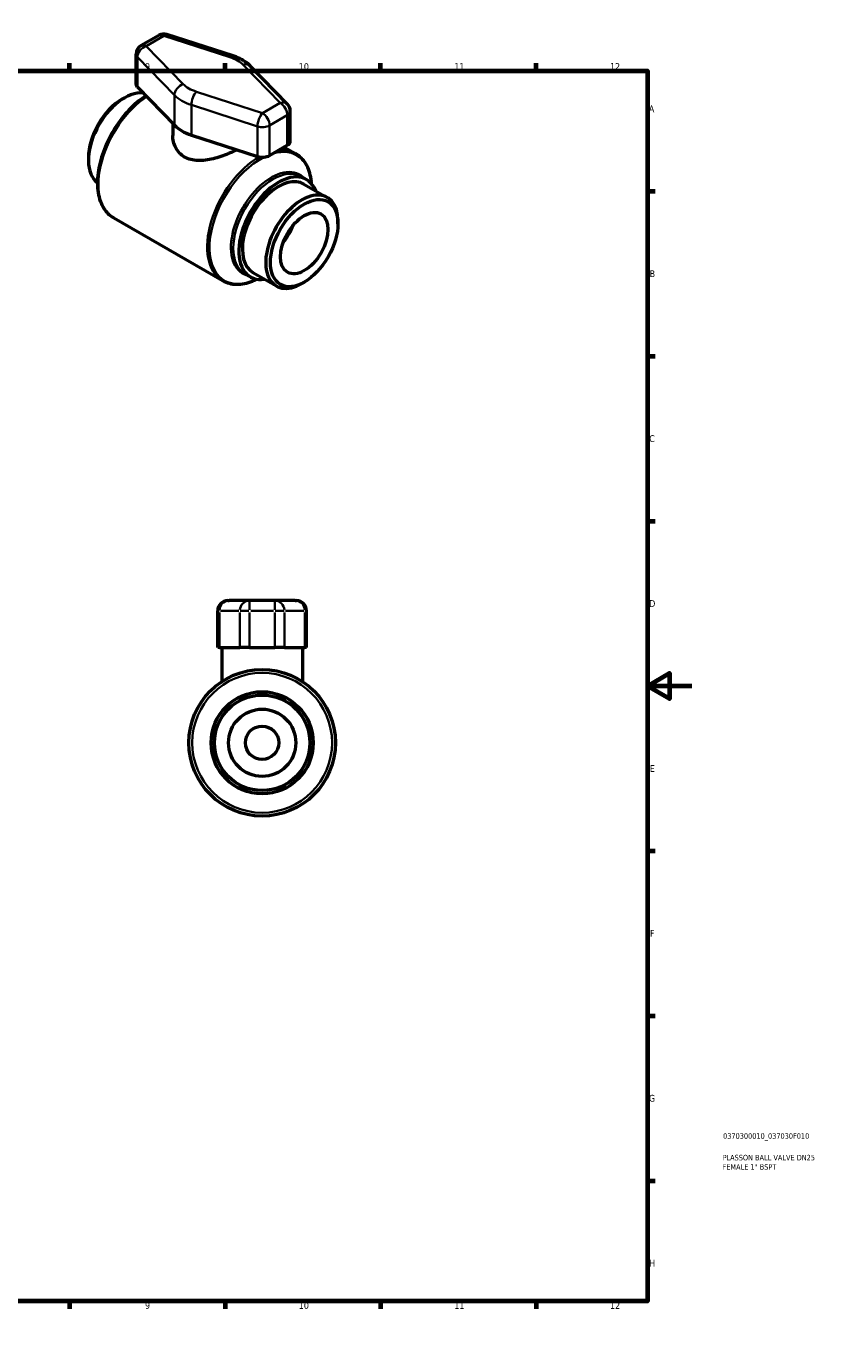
# Model space of a CAD drawing. Header units: millimetres. Extents: x 0 to 899, y -245 to 594.
# Tile 3 of 3: x 541 to 899, y 0 to 594. Entities that reach past the tile are written whole.
import ezdxf

# ---------------------------------------------------------------- set-up
doc = ezdxf.new("R2010")
doc.units = ezdxf.units.MM
for name, color, linetype, lineweight in [('Border (ANSI)', 7, 'Continuous', 70), ('Title (ISO)', 7, 'Continuous', 50), ('Visible (ANSI)', 7, 'Continuous', 50), ('Visible Narrow (ANSI)', 7, 'Continuous', 35)]:
    doc.layers.add(name, color=color, linetype=linetype, lineweight=lineweight)
doc.styles.add('Note Text (ANSI)', font='tahoma.ttf')
doc.styles.add('Note Text (ISO)', font='tahoma.ttf')

# ---------------------------------------------------------------- blocks, each defined once
blk = doc.blocks.new('Borders Default Border')
at = {"layer": 'Border (ANSI)'}
for p, q in [((70.08, 574), (70.08, 577.45)), ((140.17, 574), (140.17, 577.45)), ((210.25, 574), (210.25, 577.45)), ((280.33, 574), (280.33, 577.45)), ((350.42, 574), (350.42, 577.45)), ((490.58, 574), (490.58, 577.45)), ((560.67, 574), (560.67, 577.45)), ((630.75, 574), (630.75, 577.45)), ((700.83, 574), (700.83, 577.45)), ((770.92, 574), (770.92, 577.45)), ((20, 519.75), (16.55, 519.75)), ((821, 519.75), (824.45, 519.75)), ((20, 445.5), (16.55, 445.5)), ((821, 445.5), (824.45, 445.5)), ((20, 371.25), (16.55, 371.25)), ((821, 371.25), (824.45, 371.25)), ((20, 222.75), (16.55, 222.75)), ((821, 222.75), (824.45, 222.75)), ((20, 148.5), (16.55, 148.5)), ((821, 148.5), (824.45, 148.5)), ((20, 74.25), (16.55, 74.25)), ((821, 74.25), (824.45, 74.25)), ((70.08, 20), (70.08, 16.55)), ((140.17, 20), (140.17, 16.55)), ((210.25, 20), (210.25, 16.55)), ((280.33, 20), (280.33, 16.55)), ((350.42, 20), (350.42, 16.55)), ((490.58, 20), (490.58, 16.55)), ((560.67, 20), (560.67, 16.55)), ((630.75, 20), (630.75, 16.55)), ((700.83, 20), (700.83, 16.55)), ((770.92, 20), (770.92, 16.55))]:
    blk.add_line(p, q, dxfattribs=at)
at = {"layer": 'Border (ANSI)', "flags": 128}
for points in [[(420.5, 594), (420.5, 574), (414.73, 584), (426.27, 584), (420.5, 574)], [(20, 20), (20, 574), (821, 574), (821, 20), (20, 20)], [(0, 297), (20, 297), (10, 302.77), (10, 291.23), (20, 297)], [(841, 297), (821, 297), (831, 302.77), (831, 291.23), (821, 297)], [(420.5, 0), (420.5, 20), (414.73, 10), (426.27, 10), (420.5, 20)]]:
    blk.add_lwpolyline(points, dxfattribs=at)
at = {"layer": 'Border (ANSI)', "color": 230, "true_color": 0xff0080, "attachment_point": 7, "style": 'Note Text (ANSI)'}
for s, insert, char_height in [('1', (34.35, 574.4), 3.05), ('2', (104.2, 574.4), 3.05), ('3', (174.26, 574.34), 3.05), ('4', (244.23, 574.4), 3.05), ('5', (314.48, 574.34), 3.05), ('6', (384.49, 574.34), 3.05), ('7', (454.6, 574.4), 3.05), ('8', (524.63, 574.33), 3.05), ('9', (594.7, 574.34), 3.05), ('10', (663.96, 574.34), 3.048), ('11', (734.04, 574.4), 3.048), ('12', (804.13, 574.4), 3.048), ('A', (16.78, 555.35), 3.05), ('A', (821.63, 555.35), 3.05), ('B', (17.15, 481.1), 3.05), ('B', (821.99, 481.1), 3.05), ('C', (16.95, 406.8), 3.05), ('C', (821.8, 406.8), 3.05), ('D', (16.96, 332.6), 3.05), ('D', (821.81, 332.6), 3.05), ('E', (17.21, 258.35), 3.05), ('E', (822.05, 258.35), 3.05), ('F', (17.29, 184.1), 3.05), ('F', (822.14, 184.1), 3.05), ('G', (16.81, 109.79), 3.05), ('G', (821.66, 109.79), 3.05), ('H', (16.97, 35.6), 3.05), ('H', (821.81, 35.6), 3.05), ('1', (34.35, 16.55), 3.05), ('2', (104.2, 16.55), 3.05), ('3', (174.26, 16.49), 3.05), ('4', (244.23, 16.55), 3.05), ('5', (314.48, 16.49), 3.05), ('6', (384.49, 16.49), 3.05), ('7', (454.6, 16.55), 3.05), ('8', (524.63, 16.48), 3.05), ('9', (594.7, 16.49), 3.05), ('10', (663.96, 16.49), 3.048), ('11', (734.04, 16.55), 3.048), ('12', (804.13, 16.55), 3.048)]:
    blk.add_mtext(s, dxfattribs=dict(at, insert=insert, char_height=char_height))
blk = doc.blocks.new('Title Blocks ISO')
at = {"layer": 'Title (ISO)', "color": 232, "true_color": 0xca0064, "style": 'Note Text (ISO)'}
for tag, p in [('PART_NUMBER_001', (34.08, 73.13)), ('DESCRIPTION_001', (33.84, 63.4)), ('DESCRIPTION_002', (33.84, 59.19))]:
    blk.add_attdef(tag, p, '', height=2.5, dxfattribs=at)

msp = doc.modelspace()

# ---------------------------------------------------------------- linework, layer by layer
at = {"layer": 'Visible (ANSI)'}
for p, q in [((600.921, 589.97), (592.94, 585.374)), ((634.364, 580.725), (604.586, 590.356)), ((590.664, 567.901), (590.664, 581.437)), ((658.847, 559.027), (642.123, 576.175)), ((591.246, 566.62), (607.969, 549.473)), ((584.33, 561.186), (585.396, 561.805)), ((660.137, 542.319), (660.137, 555.855)), ((607.226, 550.235), (607.226, 544.887)), ((615.611, 545.072), (645.388, 535.442)), ((569.196, 534.906), (569.196, 533.673)), ((650.826, 535.873), (658.807, 540.469)), ((657.428, 539.675), (662.497, 536.756)), ((664.986, 526.437), (667.442, 525.023)), ((666.294, 523.03), (676.819, 516.968)), ((580.588, 507.763), (629.561, 479.561)), ((681.605, 505.169), (681.605, 506.402)), ((639.735, 482.588), (642.191, 481.174)), ((643.338, 483.167), (653.864, 477.105)), ((666.471, 478.889), (665.405, 478.27)), ((632.015, 335.427), (632.59, 335.427)), ((641.82, 335.427), (632.59, 335.427)), ((653.107, 335.427), (641.82, 335.427)), ((662.337, 335.427), (653.107, 335.427)), ((662.337, 335.427), (662.912, 335.427)), ((627.472, 314.327), (627.472, 330.884)), ((667.456, 314.327), (667.456, 330.884)), ((628.216, 314.327), (627.472, 314.327)), ((628.216, 314.327), (637.446, 314.327)), ((629.289, 314.327), (629.289, 298.972)), ((641.82, 314.327), (637.446, 314.327)), ((641.82, 314.327), (653.107, 314.327)), ((657.482, 314.327), (653.107, 314.327)), ((657.482, 314.327), (666.712, 314.327)), ((665.638, 314.327), (665.638, 298.972)), ((667.456, 314.327), (666.712, 314.327))]:
    msp.add_line(p, q, dxfattribs=at)
for radius in [33, 23, 21.485, 15.146, 7.524]:
    msp.add_circle((647.464, 271.427), radius, dxfattribs=at)
for centre, start, end in [((603.188, 586.033), 72.077538, 119.935992), ((595.207, 581.437), 119.935992, 180), ((655.594, 555.855), 0, 44.283447), ((632.015, 330.884), 90, 180), ((662.912, 330.884), 0, 90)]:
    msp.add_arc(centre, 4.544, start, end, dxfattribs=at)
for centre, major_axis, ratio, start_param, end_param in [((585.459, 543.038), (-11.478, -19.931), 0.5780931, 3.3851863, 6.2200764), ((595.207, 567.901), (-4.544, 0), 0.5758617, 0, 0.5117323), ((584.388, 543.655), (-10.722, -18.619), 0.5780931, 3.9289245, 5.4958534), ((625.401, 555.11), (19.992, 0), 0.5758617, 3.6533249, 4.2006567), ((655.594, 542.319), (4.544, 0), 0.5758617, 5.4977871, 6.2831853), ((647.613, 537.723), (4.544, 0), 0.5758617, 4.2006567, 5.4977871), ((654.816, 503.098), (12.626, 21.925), 0.5780931, 5.8534856, 9.8544776), ((654.816, 503.098), (11.478, 19.931), 0.5780931, 0, 3.1415927), ((665.342, 497.037), (11.478, 19.931), 0.5780931, 5.4958534, 10.2121098), ((651.917, 504.768), (7.558, 13.125), 0.5780931, 4.4120966, 5.0126813)]:
    msp.add_ellipse(centre, major_axis=major_axis, ratio=ratio, start_param=start_param, end_param=end_param, dxfattribs=at)
for major_axis in [(-10.722, -18.619), (-7.558, -13.125)]:
    msp.add_ellipse((666.413, 496.42), major_axis=major_axis, ratio=0.5780931, dxfattribs=at)
for points, knots in [([(642.123, 576.175), (641.711, 576.597), (641.273, 576.992), (640.35, 577.735), (639.866, 578.081), (638.858, 578.729), (638.334, 579.03), (637.253, 579.588), (636.696, 579.845), (635.551, 580.317), (634.963, 580.532), (634.364, 580.725)], [1.29713043, 1.29713043, 1.29713043, 1.29713043, 1.40659679, 1.40659679, 1.51606315, 1.51606315, 1.62552951, 1.62552951, 1.73499587, 1.73499587, 1.84446222, 1.84446222, 1.84446222, 1.84446222]), ([(595.089, 562.68), (594.363, 562.218), (593.642, 561.72), (590.421, 559.32), (587.995, 557.025), (583.541, 551.825), (581.513, 548.924), (578.044, 542.803), (576.604, 539.585), (574.453, 533.138), (573.743, 529.911), (573.141, 523.751), (573.251, 520.82), (574.326, 515.568), (575.286, 513.239), (577.734, 509.858), (579.062, 508.642), (580.588, 507.763)], [6.3350577, 6.3350577, 6.3350577, 6.3350577, 6.4284897, 6.4284897, 6.7561531, 6.7561531, 7.0825412, 7.0825412, 7.4083847, 7.4083847, 7.7348537, 7.7348537, 8.062576, 8.062576, 8.3875857, 8.3875857, 8.6413135, 8.6413135, 8.6413135, 8.6413135]), ([(636.086, 538.45), (635.891, 538.352), (635.693, 538.253), (634.486, 537.664), (633.405, 537.175), (631.164, 536.249), (630.003, 535.811), (627.681, 535.034), (626.519, 534.694), (624.277, 534.146), (623.114, 533.917), (620.793, 533.621), (619.635, 533.553), (617.399, 533.629), (616.32, 533.775), (614.309, 534.299), (613.378, 534.678), (611.72, 535.633), (610.952, 536.232), (609.611, 537.638), (609.037, 538.444), (608.123, 540.182), (607.78, 541.114), (607.332, 543.006), (607.226, 543.965), (607.226, 544.887)], [3.0889683, 3.0889683, 3.0889683, 3.0889683, 3.159073, 3.159073, 3.5094133, 3.5094133, 3.8597535, 3.8597535, 4.2100937, 4.2100937, 4.5619367, 4.5619367, 4.9137797, 4.9137797, 5.2656226, 5.2656226, 5.6174656, 5.6174656, 5.9693086, 5.9693086, 6.3211516, 6.3211516, 6.6729946, 6.6729946, 7.0248375, 7.0248375, 7.0248375, 7.0248375]), ([(669.731, 523.108), (669.683, 523.78), (669.611, 524.438), (669.32, 526.39), (669.026, 527.636), (668.24, 529.973), (667.747, 531.064), (666.566, 533.056), (665.877, 533.958), (664.316, 535.535), (663.444, 536.21), (662.497, 536.756)], [4.79254216, 4.79254216, 4.79254216, 4.79254216, 4.86985535, 4.86985535, 5.02732173, 5.02732173, 5.1847881, 5.1847881, 5.34225448, 5.34225448, 5.49972085, 5.49972085, 5.49972085, 5.49972085]), ([(629.561, 479.561), (630.508, 479.016), (631.529, 478.6), (633.677, 478.042), (634.803, 477.898), (637.119, 477.877), (638.309, 477.998), (640.725, 478.492), (641.951, 478.863), (643.785, 479.591), (644.391, 479.859), (644.996, 480.154)], [2.3581282, 2.3581282, 2.3581282, 2.3581282, 2.51559457, 2.51559457, 2.67306095, 2.67306095, 2.83052732, 2.83052732, 2.9879937, 2.9879937, 3.06530689, 3.06530689, 3.06530689, 3.06530689])]:
    msp.add_open_spline(points, degree=3, knots=knots, dxfattribs=at)
at = {"layer": 'Visible Narrow (ANSI)'}
for p, q in [((595.207, 585.152), (603.188, 589.748)), ((603.188, 589.748), (632.965, 580.117)), ((611.931, 568.004), (595.207, 585.152)), ((591.246, 566.62), (591.246, 580.156)), ((591.246, 580.156), (607.969, 563.008)), ((638.87, 576.717), (655.594, 559.569)), ((647.613, 554.973), (617.836, 564.604)), ((607.969, 549.473), (607.969, 563.008)), ((615.611, 558.608), (645.388, 548.977)), ((615.611, 545.072), (615.611, 558.608)), ((655.594, 559.569), (647.613, 554.973)), ((650.826, 549.408), (658.807, 554.004)), ((658.807, 554.004), (658.807, 540.469)), ((645.388, 548.977), (645.388, 535.442)), ((650.826, 535.873), (650.826, 549.408)), ((641.82, 335.413), (641.82, 331.24)), ((653.107, 331.24), (653.107, 335.413)), ((628.144, 330.884), (627.474, 330.884)), ((628.216, 315.155), (628.216, 330.056)), ((628.677, 330.884), (636.984, 330.884)), ((637.446, 330.056), (637.446, 315.155)), ((641.526, 330.884), (637.534, 330.884)), ((641.82, 315.155), (641.82, 330.056)), ((642.385, 330.884), (652.543, 330.884)), ((653.107, 330.056), (653.107, 315.155)), ((657.393, 330.884), (653.402, 330.884)), ((657.482, 315.155), (657.482, 330.056)), ((657.943, 330.884), (666.25, 330.884)), ((666.712, 315.155), (666.712, 330.056)), ((667.454, 330.884), (666.784, 330.884))]:
    msp.add_line(p, q, dxfattribs=at)
msp.add_circle((647.464, 271.427), 31.485, dxfattribs=at)
for centre, major_axis, ratio, start_param, end_param in [((603.188, 586.033), (-2.267, 3.937), 0.5780931, 5.4997209, 6.2831853), ((603.188, 586.033), (1.398, 4.323), 0.4003433, 0, 0.6795196), ((595.207, 581.437), (3.253, 3.172), 0.7128173, 0.9632941, 2.5340905), ((595.207, 581.437), (-2.267, 3.937), 0.5780931, 5.4997209, 6.2831853), ((595.207, 581.437), (-4.544, 0), 0.5758617, 0, 0.5117323), ((632.965, 576.402), (1.398, 4.323), 0.4003433, 0, 0.6795196), ((625.401, 572.36), (15.448, 0), 0.5758617, 0.5117323, 1.0590641), ((638.87, 573.002), (3.253, 3.172), 0.7128173, 0, 0.9632941), ((611.931, 564.289), (3.253, 3.172), 0.7128173, 0.9632941, 2.5340905), ((625.401, 572.36), (-15.448, 0), 0.5758617, 0.5117323, 1.0590641), ((617.836, 560.889), (1.398, 4.323), 0.4003433, 0.6795196, 2.2503159), ((597.056, 536.36), (-16.468, -28.597), 0.5780931, 3.994982, 6.2831853), ((625.401, 568.646), (19.992, 0), 0.5758617, 3.6533249, 4.2006567), ((655.594, 555.855), (3.253, 3.172), 0.7128173, 0, 0.9632941), ((655.594, 555.855), (2.267, -3.937), 0.5780931, 0.7873319, 2.3581282), ((647.613, 551.259), (-1.398, -4.323), 0.4003433, 3.8211123, 5.3919086), ((647.613, 551.259), (-2.267, 3.937), 0.5780931, 3.9289245, 5.4997209), ((655.594, 555.855), (4.544, 0), 0.5758617, 5.4977871, 6.2831853), ((647.613, 551.259), (4.544, 0), 0.5758617, 4.2006567, 5.4977871), ((646.029, 508.158), (-16.468, -28.597), 0.5780931, 3.917672, 6.2831853), ((646.786, 507.722), (-16.247, -28.213), 0.5780931, 3.8609612, 6.9886954), ((646.786, 507.722), (16.247, 28.213), 0.5780931, 5.5776752, 6.8220628), ((646.029, 508.158), (16.468, 28.597), 0.5780931, 0, 0.3933547), ((651.603, 504.948), (12.847, 22.309), 0.5780931, 6.0972754, 9.6106878), ((652.361, 504.512), (-12.626, -21.925), 0.5780931, 3.1415927, 6.2831853), ((632.59, 330.884), (0, 4.544), 0.9627866, 0.0785398, 1.4922565), ((641.82, 330.884), (0, 4.544), 0.9627866, 0.0785398, 1.4922565), ((653.107, 330.884), (0, 4.544), 0.9627866, 4.7909288, 6.2046455), ((662.337, 330.884), (0, 4.544), 0.9627866, 4.7909288, 6.2046455)]:
    msp.add_ellipse(centre, major_axis=major_axis, ratio=ratio, start_param=start_param, end_param=end_param, dxfattribs=at)

# ---------------------------------------------------------------- block references
msp.add_blockref('Borders Default Border', (0, 0))
msp.add_blockref('Title Blocks ISO', (821, 20)).add_auto_attribs({'PART_NUMBER_001': '0370300010_037030F010', 'DESCRIPTION_001': 'PLASSON BALL VALVE DN25', 'DESCRIPTION_002': 'FEMALE 1" BSPT'})

doc.saveas('drawing.dxf')
